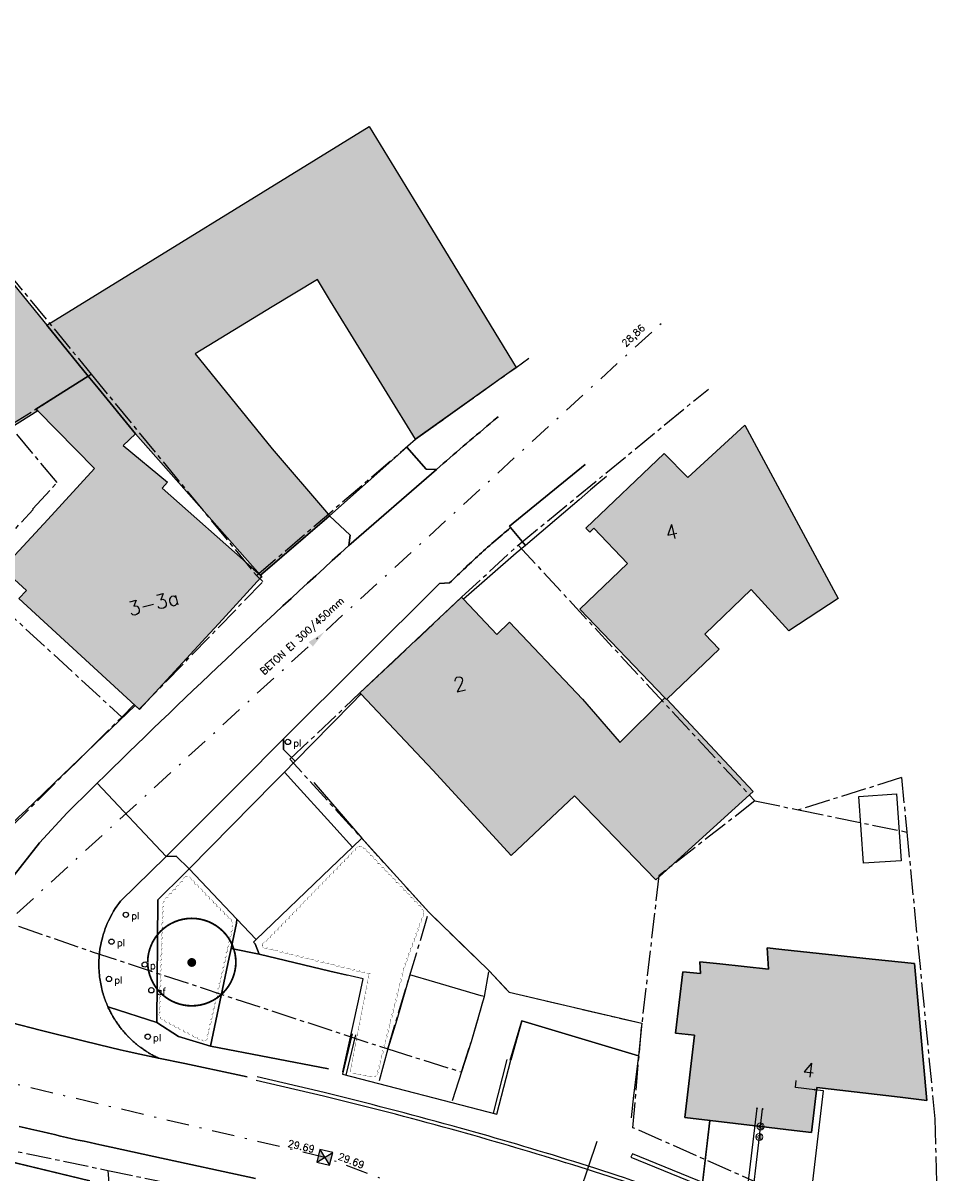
# Model space of a CAD drawing. Header units: metres. Extents: x 202952 to 203755, y 348959 to 349702.
# Tile 58 of 91: x 203292 to 203345, y 349438 to 349503. Entities that reach past the tile are written whole.
import ezdxf
from ezdxf.enums import TextEntityAlignment as Align

# ---------------------------------------------------------------- set-up
doc = ezdxf.new("R2010")
doc.units = ezdxf.units.M
doc.linetypes.add('1-200 CENTER', pattern=[4.28625, 2.8575, -0.47625, 0.47625, -0.47625])
doc.linetypes.add('1-200 DASHDOT', pattern=[2.54, 1.27, -0.635, 0, -0.635])
for name, color, linetype in [('bgt.onbegroeidterreindeel', 252, 'Continuous'), ('PH-ALG-WERKGRENS', 3, '1-200 WERKGRENS'), ('PH-BEST-AFVALBAK', 4, 'Continuous'), ('PH-BEST-BEBOUWING', 1, 'Continuous'), ('PH-BEST-BEBOUWING-ARCERING', 254, 'Continuous'), ('PH-BEST-BEGROEIIING', 252, 'Continuous'), ('PH-BEST-HUISNUMMER', 7, 'Continuous'), ('PH-BEST-INDACTIEF INGETEKEND', 252, '1-200 DASHDOT'), ('PH-BEST-KADASTRALE-GRENS', 240, '1-200 CENTER'), ('PH-BEST-KL-DATA_ZIGGO BV', 12, '1-200 ZIGGO'), ('PH-BEST-KL-GAS_LAGEDRUK_ENEXIS', 12, '1-200 GASLEIDING LAGE DRUK'), ('PH-BEST-KL-LAAGSPANNING-ENEXIS', 12, '1-200 LAAGSPANNING'), ('PH-BEST-KL-WATER-WML', 12, '1-200 WML'), ('PH-BEST-MUUR-INDICATIEF INGETEKEND', 1, 'Continuous'), ('PH-BEST-PAAL', 6, 'Continuous'), ('PH-BEST-PUT-HANDHAVEN', 84, 'Continuous'), ('PH-BEST-RIO-HANDHAVEN-GEMENGD', 44, '1-200 DASHDOT'), ('PH-BEST-RIO-TEKST', 8, 'Continuous'), ('PH-BEST-RIO-TEKST-VLOEIVLAK', 8, 'Continuous'), ('PH-BEST-WEGDEEL', 254, 'Continuous'), ('PH-INM-BOOM-HANDHAVEN', 96, 'Continuous'), ('PH-INM-KANTVERHARDING', 253, 'Continuous')]:
    doc.layers.add(name, color=color, linetype=linetype)
doc.styles.add('NLCS-ISO', font='txt')
doc.styles.add('RDL_MAATVOERING', font='romans.shx')
doc.styles.add('ROMANS', font='romans.shx')
doc.linetypes.add('1-200 GASLEIDING LAGE DRUK', pattern='A,1.5,-0.6,["GAS LD",ROMANS,S=0.24,R=0,X=-0.5,Y=-0.12],-1', length=3.1)
doc.linetypes.add('1-200 LAAGSPANNING', pattern='A,1.5,-0.6,["LS",ROMANS,S=0.24,R=0,X=-0.45,Y=-0.12],-0.05', length=2.15)
doc.linetypes.add('1-200 WERKGRENS', pattern='A,1.5,-0.6,["WERK",ROMANS,S=0.24,R=0,X=-0.5,Y=-0.12],-0.45', length=2.55)
doc.linetypes.add('1-200 WML', pattern='A,1.5,-0.6,["WML",ROMANS,S=0.24,R=0,X=-0.5,Y=-0.12],-0.3', length=2.4)
doc.linetypes.add('1-200 ZIGGO', pattern='A,1.5,-0.6,["ZIGGO",ROMANS,S=0.24,R=0,X=-0.5,Y=-0.12],-0.65', length=2.75)

# ---------------------------------------------------------------- blocks, each defined once
blk = doc.blocks.new('SKL-WTB_HULP_OVERIG-SO')
at = {"color": 0, "linetype": 'ByBlock', "lineweight": 18}
for points in [[(-0.14, 0.14), (0.14, -0.14)], [(0.14, 0.14), (-0.14, -0.14)]]:
    blk.add_lwpolyline(points, dxfattribs=at)
at = {"color": 0, "linetype": 'ByBlock', "lineweight": 18, "style": 'NLCS-ISO', "flags": 1}
for tag, p in [('TYPE', (1.5, 0)), ('OMSCHRIJVING', (1.5, -3)), ('LABEL', (1.5, -1.5))]:
    blk.add_attdef(tag, p, '', height=1, dxfattribs=at)
blk = doc.blocks.new('SKL-WTB_HULP_VERLOOP-SO')
at = {"color": 0, "linetype": 'ByBlock', "lineweight": 18}
for points in [[(0.44, 0.72), (-0.88, 0)], [(0.44, -0.72), (-0.88, 0)], [(0.44, -0.72), (0.44, 0.72)]]:
    blk.add_lwpolyline(points, dxfattribs=at)
blk.add_circle((0, 0), 1, dxfattribs=at)
at = {"color": 0, "linetype": 'ByBlock', "lineweight": 18, "style": 'NLCS-ISO', "flags": 1}
for tag, p in [('TYPE', (1.5, 0)), ('OMSCHRIJVING', (1.5, -3)), ('LABEL', (1.5, -1.5))]:
    blk.add_attdef(tag, p, '', height=1, dxfattribs=at)
blk = doc.blocks.new('Afvalbak')
blk.add_circle((0, 0), 0.15)
at = {"style": 'RDL_MAATVOERING'}
blk.add_text('af', height=0.4, dxfattribs=at).set_placement((0.302, -0.254))
blk = doc.blocks.new('Afzetpaal')
blk.add_circle((0, 0), 0.15)
at = {"style": 'RDL_MAATVOERING'}
blk.add_text('pl', height=0.4, dxfattribs=at).set_placement((0.302, -0.254))
blk = doc.blocks.new('*U12')
h = blk.add_hatch(color=256)
h.paths.add_polyline_path([(0, 0), (-0.375, 0.375), (-0.375, -0.375)])
h.paths.add_polyline_path([(0.375, 0.375), (0, 0), (0.375, -0.375)])
for p, q in [((-0.375, -0.375), (0.375, 0.375)), ((-0.375, 0.375), (0.375, -0.375))]:
    blk.add_line(p, q)
blk.add_lwpolyline([(-0.375, -0.375), (0.375, -0.375), (0.375, 0.375), (-0.375, 0.375)], close=True)
blk = doc.blocks.new('Materialisatie')
blk.add_solid([(-1.04, 0.173), (-1.04, -0.173), (0, 0)])
at = {"style": 'ROMANS'}
blk.add_attdef('MATERIALISATIE', (-2.631, 0.657), '', height=0.4, dxfattribs=at)
blk = doc.blocks.new('*U26')
at = {"const_width": 0.1}
blk.add_lwpolyline([(-2.5, 0.004, 0.990403), (2.5, 0.03, 0.990403), (-2.5, 0.018)], format="xyb", dxfattribs=at)
at = {"linetype": 'Continuous', "const_width": 0.25}
blk.add_lwpolyline([(-0.125, 0, 1), (0.125, 0, 1)], format="xyb", close=True, dxfattribs=at)

msp = doc.modelspace()

# ---------------------------------------------------------------- hatches: boundary and pattern name
at = {"layer": 'PH-BEST-BEBOUWING-ARCERING'}
for points in [[(203278.607, 349484.593), (203274.903, 349489.058), (203276.939, 349490.322), (203273.662, 349495.922), (203272.496, 349497.914), (203281.234, 349503.066), (203285.692, 349495.755), (203293.706, 349485.925), (203296.053, 349483.045), (203293.081, 349481.179), (203293.189, 349481.07), (203289.248, 349478.601), (203285.517, 349476.263), (203282.61, 349479.768), (203281.217, 349481.446)], [(203296.053, 349483.045), (203293.706, 349485.925), (203311.964, 349497.205), (203315.499, 349491.405), (203320.089, 349483.87), (203320.29, 349483.54), (203314.6, 349479.46), (203309.783, 349487.301), (203309.045, 349488.528), (203306.482, 349486.969), (203302.104, 349484.306), (203306.47, 349478.925), (203309.557, 349475.324), (203309.724, 349475.129), (203309.571, 349474.998), (203305.803, 349471.765), (203305.787, 349471.781), (203298.735, 349479.78), (203296.605, 349482.368)], [(203298.718, 349464.361), (203292.12, 349470.43), (203292.55, 349470.89), (203291.2, 349472.13), (203293.757, 349474.914), (203296.409, 349477.801), (203293.189, 349481.07), (203293.081, 349481.179), (203296.053, 349483.045), (203296.605, 349482.368), (203298.735, 349479.78), (203298.031, 349479.101), (203300.538, 349477.025), (203300.237, 349476.689), (203305.327, 349472.186), (203305.421, 349472.103), (203305.787, 349471.781), (203305.803, 349471.765), (203305.885, 349471.668), (203305.838, 349471.617), (203303.445, 349469.017), (203302.937, 349468.465), (203298.957, 349464.141)], [(203328.726, 349464.804), (203323.909, 349469.831), (203326.617, 349472.425), (203324.708, 349474.418), (203324.469, 349474.19), (203324.255, 349474.414), (203328.691, 349478.664), (203330.035, 349477.303), (203333.262, 349480.27), (203338.545, 349470.432), (203335.758, 349468.598), (203333.623, 349470.939), (203330.987, 349468.414), (203331.804, 349467.562), (203328.84, 349464.722), (203328.821, 349464.704), (203328.766, 349464.762)], [(203311.513, 349465.013), (203311.45, 349465.08), (203317.21, 349470.51), (203317.323, 349470.39), (203319.2, 349468.4), (203319.93, 349469.09), (203323.715, 349465.085), (203324.05, 349464.73), (203326.145, 349462.322), (203326.183, 349462.279), (203328.726, 349464.804), (203328.766, 349464.762), (203328.821, 349464.704), (203328.84, 349464.722), (203333.737, 349459.499), (203328.207, 349454.492), (203323.606, 349459.252), (203320.018, 349455.855), (203315.57, 349460.71)], [(203330.409, 349445.668), (203329.337, 349445.785), (203329.749, 349449.274), (203330.748, 349449.165), (203330.712, 349449.839), (203331.846, 349449.715), (203334.591, 349449.415), (203334.524, 349450.621), (203335.355, 349450.532), (203340.482, 349449.986), (203342.881, 349449.73), (203343.571, 349441.98), (203342.053, 349442.158), (203337.331, 349442.71), (203337.031, 349440.16), (203336.054, 349440.274), (203334.162, 349440.496), (203329.861, 349441)]]:
    msp.add_hatch(color=256, dxfattribs=at).paths.add_polyline_path(points)
msp.add_hatch(color=256, dxfattribs=at).paths.add_polyline_path([(203330.408, 349445.668), (203329.336, 349445.785), (203329.748, 349449.274), (203330.747, 349449.165), (203330.711, 349449.839), (203331.845, 349449.715), (203334.59, 349449.415), (203334.523, 349450.621), (203335.354, 349450.532), (203340.481, 349449.986), (203342.88, 349449.73), (203343.57, 349441.98), (203342.052, 349442.158), (203337.33, 349442.71), (203337.03, 349440.16), (203336.053, 349440.274), (203334.161, 349440.496), (203329.86, 349441)], flags=17)

# ---------------------------------------------------------------- linework, layer by layer
at = {"layer": 'bgt.onbegroeidterreindeel'}
for points in [[(203294.162, 349460), (203293.519, 349459.385), (203292.505, 349458.414), (203292.12, 349458.046), (203291.323, 349457.283), (203290.511, 349456.505), (203289.987, 349456.004), (203287.829, 349453.938), (203286.732, 349452.891), (203280.288, 349456.745), (203280.628, 349457.306), (203281.195, 349458.241), (203282.261, 349460)], [(203288.678, 349439.219), (203296.132, 349437.41)]]:
    msp.add_lwpolyline(points, dxfattribs=at)
msp.add_lwpolyline([(203330.408, 349445.668), (203329.86, 349441), (203334.161, 349440.496), (203336.053, 349440.274), (203337.03, 349440.16), (203337.33, 349442.71), (203342.052, 349442.158), (203343.57, 349441.98), (203342.88, 349449.73), (203340.481, 349449.986), (203335.354, 349450.532), (203334.523, 349450.621), (203334.59, 349449.415), (203331.845, 349449.715), (203330.711, 349449.839), (203330.747, 349449.165), (203329.748, 349449.274), (203329.336, 349445.785), (203330.408, 349445.668)], close=True, dxfattribs=at)
at = {"layer": 'PH-ALG-WERKGRENS'}
msp.add_lwpolyline([(203321.986, 349431.055), (203324.889, 349439.673)], dxfattribs=at)
at = {"layer": 'PH-BEST-BEBOUWING'}
for points in [[(203278.607, 349484.593), (203274.903, 349489.058), (203276.939, 349490.322), (203273.662, 349495.922), (203272.496, 349497.914), (203281.234, 349503.066), (203285.692, 349495.755), (203293.706, 349485.925), (203296.053, 349483.045), (203293.081, 349481.179), (203293.189, 349481.07), (203289.248, 349478.601), (203285.517, 349476.263), (203282.61, 349479.768), (203281.217, 349481.446), (203278.607, 349484.593)], [(203296.053, 349483.045), (203293.706, 349485.925), (203311.964, 349497.205), (203315.499, 349491.405), (203320.089, 349483.87), (203320.29, 349483.54), (203314.6, 349479.46), (203309.783, 349487.301), (203309.045, 349488.528), (203306.482, 349486.969), (203302.104, 349484.306), (203306.47, 349478.925), (203309.557, 349475.324), (203309.724, 349475.129), (203309.571, 349474.998), (203305.803, 349471.765), (203305.787, 349471.781), (203298.735, 349479.78), (203296.605, 349482.368), (203296.053, 349483.045)], [(203298.718, 349464.361), (203292.12, 349470.43), (203292.55, 349470.89), (203291.2, 349472.13), (203293.757, 349474.914), (203296.409, 349477.801), (203293.189, 349481.07), (203293.081, 349481.179), (203296.053, 349483.045), (203296.605, 349482.368), (203298.735, 349479.78), (203298.031, 349479.101), (203300.538, 349477.025), (203300.237, 349476.689), (203305.327, 349472.186), (203305.421, 349472.103), (203305.787, 349471.781), (203305.803, 349471.765), (203305.885, 349471.668), (203305.838, 349471.617), (203303.445, 349469.017), (203302.937, 349468.465), (203298.957, 349464.141), (203298.718, 349464.361)], [(203328.726, 349464.804), (203323.909, 349469.831), (203326.617, 349472.425), (203324.708, 349474.418), (203324.469, 349474.19), (203324.255, 349474.414), (203328.691, 349478.664), (203330.035, 349477.303), (203333.262, 349480.27), (203338.545, 349470.432), (203335.758, 349468.598), (203333.623, 349470.939), (203330.987, 349468.414), (203331.804, 349467.562), (203328.84, 349464.722), (203328.821, 349464.704), (203328.766, 349464.762), (203328.726, 349464.804)], [(203311.513, 349465.013), (203311.45, 349465.08), (203317.21, 349470.51), (203317.323, 349470.39), (203319.2, 349468.4), (203319.93, 349469.09), (203323.715, 349465.085), (203324.05, 349464.73), (203326.145, 349462.322), (203326.183, 349462.279), (203328.726, 349464.804), (203328.766, 349464.762), (203328.821, 349464.704), (203328.84, 349464.722), (203333.737, 349459.499), (203328.207, 349454.492), (203323.606, 349459.252), (203320.018, 349455.855), (203315.57, 349460.71), (203311.513, 349465.013)], [(203339.978, 349455.419), (203339.711, 349459.213), (203341.845, 349459.363), (203342.112, 349455.569), (203339.978, 349455.419)], [(203330.408, 349445.668), (203329.336, 349445.785), (203329.748, 349449.274), (203330.747, 349449.165), (203330.711, 349449.839), (203331.845, 349449.715), (203334.59, 349449.415), (203334.523, 349450.621), (203335.354, 349450.532), (203340.481, 349449.986), (203342.88, 349449.73), (203343.57, 349441.98), (203342.052, 349442.158), (203337.33, 349442.71), (203337.03, 349440.16), (203336.053, 349440.274), (203334.161, 349440.496), (203329.86, 349441), (203330.408, 349445.668)]]:
    msp.add_lwpolyline(points, close=True, dxfattribs=at)
at = {"layer": 'PH-BEST-BEGROEIIING'}
for p, q in [((203311.02, 349456.34), (203311.548, 349456.85)), ((203311.548, 349456.85), (203315.346, 349452.642)), ((203309.774, 349455.142), (203311.02, 349456.34)), ((203305.57, 349451.1), (203309.774, 349455.142)), ((203315.346, 349452.642), (203318.753, 349449.337)), ((203305.41, 349450.956), (203305.57, 349451.1)), ((203305.501, 349450.855), (203305.41, 349450.956)), ((203305.739, 349450.264), (203305.501, 349450.855)), ((203309.74, 349449.311), (203305.739, 349450.264)), ((203311.627, 349448.861), (203309.74, 349449.311)), ((203311.367, 349447.631), (203311.627, 349448.861)), ((203314.28, 349449.09), (203313.54, 349446.54)), ((203315.682, 349448.681), (203314.28, 349449.09)), ((203318.753, 349449.337), (203319.894, 349448.112)), ((203318.314, 349447.914), (203315.682, 349448.681)), ((203310.468, 349443.604), (203311.367, 349447.631)), ((203317.76, 349445.31), (203318.432, 349447.625)), ((203318.5, 349447.86), (203318.314, 349447.914)), ((203318.432, 349447.625), (203318.5, 349447.86)), ((203319.894, 349448.112), (203327.42, 349446.35)), ((203313.54, 349446.54), (203313.023, 349444.893)), ((203320.623, 349446.485), (203319.989, 349444.25)), ((203327.222, 349444.508), (203320.623, 349446.485)), ((203327.42, 349446.35), (203327.222, 349444.508)), ((203313.023, 349444.893), (203312.535, 349443.079)), ((203316.694, 349441.962), (203317.76, 349445.31))]:
    msp.add_line(p, q, dxfattribs=at)
msp.add_lwpolyline([(203308.831, 349460), (203311.548, 349456.85), (203311.02, 349456.34), (203309.789, 349457.697), (203307.702, 349460)], dxfattribs=at)
msp.add_lwpolyline([(203304.466, 349452.262), (203304.443, 349452.028), (203304.143, 349450.599), (203304.033, 349450.076), (203302.979, 349445.061), (203301.162, 349445.597), (203299.941, 349446.386), (203299.988, 349453.34), (203301.484, 349454.817), (203301.77, 349455.1), (203304.466, 349452.262)], close=True, dxfattribs=at)
at = {"layer": 'PH-BEST-INDACTIEF INGETEKEND'}
for points in [[(203305.916, 349450.711, 0, 0.03, 0.520567), (203306.207, 349450.638, 0, 0.03, 0.520567), (203306.499, 349450.566, 0, 0.03, 0.520567), (203306.79, 349450.494, 0, 0.03, 0.520567), (203307.081, 349450.422, 0, 0.03, 0.520567), (203307.372, 349450.35, 0, 0.03, 0.520567), (203307.663, 349450.277, 0, 0.03, 0.520567), (203307.954, 349450.205, 0, 0.03, 0.520567), (203308.246, 349450.133, 0, 0.03, 0.520567), (203308.537, 349450.061, 0, 0.03, 0.520567), (203308.828, 349449.988, 0, 0.03, 0.520567), (203309.119, 349449.916, 0, 0.03, 0.520567), (203309.41, 349449.844, 0, 0.03, 0.520567), (203309.701, 349449.772, 0, 0.03, 0.520567), (203309.993, 349449.699, 0, 0.03, 0.520567), (203310.284, 349449.627, 0, 0.03, 0.520567), (203310.575, 349449.555, 0, 0.03, 0.520567), (203310.866, 349449.483, 0, 0.03, 0.520567), (203311.157, 349449.41, 0, 0.03, 0.520567), (203311.448, 349449.338, 0, 0.03, 0.520567), (203311.74, 349449.266, 0, 0.03, 0.520567), (203312.027, 349449.191, 0, 0.03, 0.520567), (203311.969, 349448.896, 0, 0.03, 0.520567), (203311.912, 349448.602, 0, 0.03, 0.520567), (203311.855, 349448.307, 0, 0.03, 0.520567), (203311.798, 349448.013, 0, 0.03, 0.520567), (203311.741, 349447.718, 0, 0.03, 0.520567), (203311.683, 349447.424, 0, 0.03, 0.520567), (203311.626, 349447.129, 0, 0.03, 0.520567), (203311.569, 349446.835, 0, 0.03, 0.520567), (203311.512, 349446.54, 0, 0.03, 0.520567), (203311.455, 349446.246, 0, 0.03, 0.520567), (203311.397, 349445.951, 0, 0.03, 0.520567), (203311.34, 349445.657, 0, 0.03, 0.520567), (203311.283, 349445.362, 0, 0.03, 0.520567), (203311.226, 349445.068, 0, 0.03, 0.520567), (203311.169, 349444.773, 0, 0.03, 0.520567), (203311.111, 349444.479, 0, 0.03, 0.520567), (203311.054, 349444.184, 0, 0.03, 0.520567), (203310.997, 349443.89, 0, 0.03, 0.520567), (203310.94, 349443.595, 0, 0.03, 0.520567), (203311.217, 349443.528, 0, 0.03, 0.520567), (203311.512, 349443.473, 0, 0.03, 0.520567), (203311.807, 349443.418, 0, 0.03, 0.520567), (203312.102, 349443.363, 0, 0.03, 0.520567), (203312.354, 349443.375, 0, 0.03, 0.520567), (203312.427, 349443.666, 0, 0.03, 0.520567), (203312.501, 349443.957, 0, 0.03, 0.520567), (203312.574, 349444.248, 0, 0.03, 0.520567), (203312.647, 349444.538, 0, 0.03, 0.520567), (203312.72, 349444.829, 0, 0.03, 0.520567), (203312.793, 349445.12, 0, 0.03, 0.520567), (203312.867, 349445.411, 0, 0.03, 0.520567), (203312.94, 349445.702, 0, 0.03, 0.520567), (203313.013, 349445.993, 0, 0.03, 0.520567), (203313.086, 349446.284, 0, 0.03, 0.520567), (203313.159, 349446.575, 0, 0.03, 0.520567), (203313.233, 349446.866, 0, 0.03, 0.520567), (203313.306, 349447.157, 0, 0.03, 0.520567), (203313.379, 349447.448, 0, 0.03, 0.520567), (203313.452, 349447.739, 0, 0.03, 0.520567), (203313.525, 349448.03, 0, 0.03, 0.520567), (203313.599, 349448.321, 0, 0.03, 0.520567), (203313.672, 349448.612, 0, 0.03, 0.520567), (203313.745, 349448.902, 0, 0.03, 0.520567), (203313.818, 349449.193, 0, 0.03, 0.520567), (203313.891, 349449.484, 0, 0.03, 0.520567), (203313.987, 349449.768, 0, 0.03, 0.520567), (203314.09, 349450.05, 0, 0.03, 0.520567), (203314.194, 349450.332, 0, 0.03, 0.520567), (203314.297, 349450.613, 0, 0.03, 0.520567), (203314.401, 349450.895, 0, 0.03, 0.520567), (203314.505, 349451.176, 0, 0.03, 0.520567), (203314.608, 349451.458, 0, 0.03, 0.520567), (203314.712, 349451.739, 0, 0.03, 0.520567), (203314.816, 349452.021, 0, 0.03, 0.520567), (203314.919, 349452.302, 0, 0.03, 0.520567), (203315.023, 349452.584, 0, 0.03, 0.520567), (203314.938, 349452.826, 0, 0.03, 0.520567), (203314.73, 349453.042, 0, 0.03, 0.520567), (203314.522, 349453.258, 0, 0.03, 0.520567), (203314.314, 349453.474, 0, 0.03, 0.520567), (203314.106, 349453.69, 0, 0.03, 0.520567), (203313.898, 349453.907, 0, 0.03, 0.520567), (203313.69, 349454.123, 0, 0.03, 0.520567), (203313.482, 349454.339, 0, 0.03, 0.520567), (203313.274, 349454.555, 0, 0.03, 0.520567), (203313.066, 349454.771, 0, 0.03, 0.520567), (203312.858, 349454.987, 0, 0.03, 0.520567), (203312.65, 349455.204, 0, 0.03, 0.520567), (203312.442, 349455.42, 0, 0.03, 0.520567), (203312.234, 349455.636, 0, 0.03, 0.520567), (203312.026, 349455.852, 0, 0.03, 0.520567), (203311.818, 349456.068, 0, 0.03, 0.520567), (203311.61, 349456.284, 0, 0.03, 0.520567), (203311.401, 349456.356, 0, 0.03, 0.520567), (203311.192, 349456.141, 0, 0.03, 0.520567), (203310.983, 349455.926, 0, 0.03, 0.520567), (203310.774, 349455.711, 0, 0.03, 0.520567), (203310.565, 349455.496, 0, 0.03, 0.520567), (203310.356, 349455.28, 0, 0.03, 0.520567), (203310.147, 349455.065, 0, 0.03, 0.520567), (203309.938, 349454.85, 0, 0.03, 0.520567), (203309.729, 349454.635, 0, 0.03, 0.520567), (203309.52, 349454.42, 0, 0.03, 0.520567), (203309.311, 349454.205, 0, 0.03, 0.520567), (203309.102, 349453.989, 0, 0.03, 0.520567), (203308.893, 349453.774, 0, 0.03, 0.520567), (203308.684, 349453.559, 0, 0.03, 0.520567), (203308.475, 349453.344, 0, 0.03, 0.520567), (203308.266, 349453.129, 0, 0.03, 0.520567), (203308.057, 349452.914, 0, 0.03, 0.520567), (203307.847, 349452.698, 0, 0.03, 0.520567), (203307.638, 349452.483, 0, 0.03, 0.520567), (203307.429, 349452.268, 0, 0.03, 0.520567), (203307.22, 349452.053, 0, 0.03, 0.520567), (203307.011, 349451.838, 0, 0.03, 0.520567), (203306.802, 349451.623, 0, 0.03, 0.520567), (203306.593, 349451.407, 0, 0.03, 0.520567), (203306.384, 349451.192, 0, 0.03, 0.520567), (203306.175, 349450.977, 0, 0.03, 0.520567), (203305.916, 349450.711, 0, 0.03, 0.520567)], [(203301.672, 349454.666, 0, 0.03, -0.520567), (203301.881, 349454.451, 0, 0.03, -0.520567), (203302.09, 349454.236, 0, 0.03, -0.520567), (203302.3, 349454.021, 0, 0.03, -0.520567), (203302.509, 349453.806, 0, 0.03, -0.520567), (203302.718, 349453.591, 0, 0.03, -0.520567), (203302.927, 349453.376, 0, 0.03, -0.520567), (203303.136, 349453.161, 0, 0.03, -0.520567), (203303.345, 349452.946, 0, 0.03, -0.520567), (203303.555, 349452.731, 0, 0.03, -0.520567), (203303.764, 349452.516, 0, 0.03, -0.520567), (203303.973, 349452.3, 0, 0.03, -0.520567), (203304.182, 349452.085, 0, 0.03, -0.520567), (203304.187, 349451.813, 0, 0.03, -0.520567), (203304.12, 349451.521, 0, 0.03, -0.520567), (203304.053, 349451.229, 0, 0.03, -0.520567), (203303.985, 349450.936, 0, 0.03, -0.520567), (203303.918, 349450.644, 0, 0.03, -0.520567), (203303.85, 349450.352, 0, 0.03, -0.520567), (203303.783, 349450.059, 0, 0.03, -0.520567), (203303.715, 349449.767, 0, 0.03, -0.520567), (203303.648, 349449.475, 0, 0.03, -0.520567), (203303.581, 349449.183, 0, 0.03, -0.520567), (203303.513, 349448.89, 0, 0.03, -0.520567), (203303.446, 349448.598, 0, 0.03, -0.520567), (203303.378, 349448.306, 0, 0.03, -0.520567), (203303.311, 349448.013, 0, 0.03, -0.520567), (203303.243, 349447.721, 0, 0.03, -0.520567), (203303.176, 349447.429, 0, 0.03, -0.520567), (203303.109, 349447.136, 0, 0.03, -0.520567), (203303.041, 349446.844, 0, 0.03, -0.520567), (203302.974, 349446.552, 0, 0.03, -0.520567), (203302.906, 349446.259, 0, 0.03, -0.520567), (203302.839, 349445.967, 0, 0.03, -0.520567), (203302.771, 349445.675, 0, 0.03, -0.520567), (203302.704, 349445.382, 0, 0.03, -0.520567), (203302.487, 349445.418, 0, 0.03, -0.520567), (203302.222, 349445.56, 0, 0.03, -0.520567), (203301.957, 349445.701, 0, 0.03, -0.520567), (203301.693, 349445.842, 0, 0.03, -0.520567), (203301.428, 349445.983, 0, 0.03, -0.520567), (203301.163, 349446.124, 0, 0.03, -0.520567), (203300.898, 349446.265, 0, 0.03, -0.520567), (203300.634, 349446.406, 0, 0.03, -0.520567), (203300.369, 349446.547, 0, 0.03, -0.520567), (203300.13, 349446.703, 0, 0.03, -0.520567), (203300.139, 349447.003, 0, 0.03, -0.520567), (203300.149, 349447.303, 0, 0.03, -0.520567), (203300.159, 349447.603, 0, 0.03, -0.520567), (203300.168, 349447.902, 0, 0.03, -0.520567), (203300.178, 349448.202, 0, 0.03, -0.520567), (203300.188, 349448.502, 0, 0.03, -0.520567), (203300.197, 349448.802, 0, 0.03, -0.520567), (203300.207, 349449.102, 0, 0.03, -0.520567), (203300.217, 349449.402, 0, 0.03, -0.520567), (203300.226, 349449.701, 0, 0.03, -0.520567), (203300.236, 349450.001, 0, 0.03, -0.520567), (203300.246, 349450.301, 0, 0.03, -0.520567), (203300.255, 349450.601, 0, 0.03, -0.520567), (203300.265, 349450.901, 0, 0.03, -0.520567), (203300.274, 349451.201, 0, 0.03, -0.520567), (203300.284, 349451.501, 0, 0.03, -0.520567), (203300.294, 349451.8, 0, 0.03, -0.520567), (203300.303, 349452.1, 0, 0.03, -0.520567), (203300.313, 349452.4, 0, 0.03, -0.520567), (203300.323, 349452.7, 0, 0.03, -0.520567), (203300.332, 349453, 0, 0.03, -0.520567), (203300.384, 349453.282, 0, 0.03, -0.520567), (203300.588, 349453.502, 0, 0.03, -0.520567), (203300.793, 349453.722, 0, 0.03, -0.520567), (203300.997, 349453.941, 0, 0.03, -0.520567), (203301.202, 349454.161, 0, 0.03, -0.520567), (203301.406, 349454.38, 0, 0.03, -0.520567), (203301.672, 349454.666, 0, 0.03, -0.520567)]]:
    msp.add_lwpolyline(points, format="xyseb", dxfattribs=at)
at = {"layer": 'PH-BEST-KADASTRALE-GRENS', "ltscale": 0.5}
for p, q in [((203285.959, 349495.659), (203296.22, 349483.149)), ((203291.597, 349480.248), (203296.22, 349483.149)), ((203296.22, 349483.149), (203305.586, 349471.731)), ((203320.411, 349473.467), (203331.192, 349482.313)), ((203294.287, 349477.012), (203291.597, 349480.248)), ((203292.904, 349475.51), (203294.287, 349477.012)), ((203289.363, 349471.607), (203292.927, 349475.488)), ((203292.927, 349475.488), (203292.904, 349475.51)), ((203320.411, 349473.467), (203333.831, 349458.957)), ((203289.363, 349471.607), (203297.946, 349463.711)), ((203290.132, 349455.932), (203297.946, 349463.711)), ((203342.137, 349460.277), (203336.301, 349458.451)), ((203342.137, 349460.277), (203336.301, 349458.451)), ((203342.137, 349460.277), (203342.438, 349457.193)), ((203333.831, 349458.957), (203336.301, 349458.451)), ((203333.831, 349458.957), (203336.301, 349458.451)), ((203336.301, 349458.451), (203342.211, 349457.24)), ((203336.301, 349458.451), (203342.211, 349457.24)), ((203342.211, 349457.24), (203342.438, 349457.193)), ((203313.023, 349444.893), (203315.346, 349452.642)), ((203313.023, 349444.893), (203315.346, 349452.642)), ((203315.346, 349452.642), (203318.753, 349449.337)), ((203315.346, 349452.642), (203318.753, 349449.337)), ((203279.96, 349441.59), (203297.161, 349438.008)), ((203297.161, 349438.008), (203299.427, 349411.258))]:
    msp.add_line(p, q, dxfattribs=at)
for points in [[(203305.586, 349471.731), (203314.6, 349479.46), (203320.29, 349483.54), (203321.019, 349484.063)], [(203315.346, 349452.642), (203307.481, 349461.319), (203311.45, 349465.08), (203317.21, 349470.51), (203320.411, 349473.467)], [(203297.946, 349463.711), (203298.657, 349464.419), (203298.945, 349464.152), (203305.948, 349471.394), (203305.586, 349471.731)], [(203333.831, 349458.957), (203328.386, 349454.719), (203327.42, 349446.35)], [(203333.831, 349458.957), (203328.386, 349454.719), (203327.42, 349446.35)], [(203342.438, 349457.193), (203344.027, 349440.931), (203344.229, 349432.751)], [(203286.024, 349453.975), (203296.279, 349450.407), (203313.023, 349444.893)], [(203286.024, 349453.975), (203296.279, 349450.407), (203313.023, 349444.893)], [(203313.023, 349444.893), (203317.209, 349443.59), (203317.76, 349445.31), (203318.5, 349447.86), (203318.753, 349449.337)], [(203313.023, 349444.893), (203317.209, 349443.59), (203317.76, 349445.31), (203318.5, 349447.86), (203318.753, 349449.337)], [(203318.753, 349449.337), (203319.894, 349448.112), (203327.42, 349446.35)], [(203318.753, 349449.337), (203319.894, 349448.112), (203327.42, 349446.35)], [(203344.229, 349432.751), (203326.918, 349440.429), (203327.42, 349446.35)], [(203297.161, 349438.008), (203303.814, 349436.617), (203303.79, 349435.95), (203314.47, 349434.3), (203314.287, 349432.405), (203317.529, 349431.891)]]:
    msp.add_lwpolyline(points, dxfattribs=at)
at = {"layer": 'PH-BEST-KL-DATA_ZIGGO BV'}
for points in [[(203330.759, 349436.457), (203331.274, 349440.834)], [(203331.274, 349440.834), (203330.838, 349437.126)]]:
    msp.add_lwpolyline(points, dxfattribs=at)
at = {"layer": 'PH-BEST-KL-GAS_LAGEDRUK_ENEXIS'}
for points in [[(203334.149, 349440.499), (203334.267, 349441.492)], [(203334.079, 349439.903), (203334.149, 349440.499)], [(203333.583, 349435.572), (203334.079, 349439.903)]]:
    msp.add_lwpolyline(points, dxfattribs=at)
at = {"layer": 'PH-BEST-KL-LAAGSPANNING-ENEXIS'}
msp.add_lwpolyline([(203333.258, 349435.657), (203333.948, 349441.528)], dxfattribs=at)
at = {"layer": 'PH-BEST-KL-WATER-WML'}
for points in [[(203337.214, 349442.581), (203336.122, 349442.71), (203336.168, 349443.107)], [(203335.933, 349427.413), (203337.711, 349442.523), (203337.214, 349442.581)]]:
    msp.add_lwpolyline(points, dxfattribs=at)
at = {"layer": 'PH-BEST-MUUR-INDICATIEF INGETEKEND'}
msp.add_lwpolyline([(203339.235, 349433.896), (203326.883, 349438.945), (203326.803, 349438.762), (203339.159, 349433.711)], close=True, dxfattribs=at)
at = {"layer": 'PH-BEST-RIO-HANDHAVEN-GEMENGD'}
for p, q in [((203290.06, 349450.79), (203328.8, 349486.29)), ((203309.452, 349438.748), (203267.92, 349448.57)), ((203353.859, 349421.964), (203309.452, 349438.748))]:
    msp.add_line(p, q, dxfattribs=at)
at = {"layer": 'PH-BEST-WEGDEEL'}
for p, q in [((203292.133, 349440.505), (203292.468, 349440.425)), ((203292.468, 349440.425), (203292.802, 349440.346)), ((203292.802, 349440.346), (203293.136, 349440.267)), ((203293.136, 349440.267), (203293.471, 349440.189)), ((203293.471, 349440.189), (203293.805, 349440.111)), ((203293.805, 349440.111), (203294.14, 349440.034)), ((203294.14, 349440.034), (203294.475, 349439.957)), ((203294.475, 349439.957), (203294.81, 349439.881)), ((203294.81, 349439.881), (203295.145, 349439.805)), ((203295.145, 349439.805), (203295.481, 349439.73)), ((203295.481, 349439.73), (203295.816, 349439.656)), ((203295.816, 349439.656), (203296.152, 349439.582)), ((203296.132, 349437.41), (203288.678, 349439.219)), ((203296.152, 349439.582), (203296.488, 349439.509)), ((203296.488, 349439.509), (203296.824, 349439.436)), ((203296.824, 349439.436), (203297.348, 349439.322)), ((203297.348, 349439.322), (203299.759, 349438.8)), ((203299.759, 349438.8), (203305.528, 349437.55))]:
    msp.add_line(p, q, dxfattribs=at)
for points in [[(203319.283, 349480.741), (203319.209, 349480.68), (203319.017, 349480.52), (203318.825, 349480.359), (203318.634, 349480.198), (203318.442, 349480.037), (203318.251, 349479.875), (203318.06, 349479.713), (203317.87, 349479.551), (203317.679, 349479.389), (203317.489, 349479.226), (203317.299, 349479.063), (203317.109, 349478.9), (203316.919, 349478.737), (203316.73, 349478.573), (203316.541, 349478.409), (203316.352, 349478.245), (203316.163, 349478.081), (203315.975, 349477.916), (203315.786, 349477.751), (203315.206, 349477.76), (203314.095, 349479.011), (203314.6, 349479.46), (203317.645, 349481.644)], [(203296.592, 349460), (203296.997, 349460.384), (203297.449, 349460.828), (203297.901, 349461.272), (203298.354, 349461.715), (203298.808, 349462.158), (203299.262, 349462.6), (203299.717, 349463.041), (203300.173, 349463.481), (203300.629, 349463.921), (203301.086, 349464.36), (203301.543, 349464.799), (203302.001, 349465.237), (203302.46, 349465.674), (203302.919, 349466.111), (203303.379, 349466.547), (203303.84, 349466.982), (203304.301, 349467.417), (203304.763, 349467.851), (203305.225, 349468.284), (203305.688, 349468.717), (203306.152, 349469.149), (203306.616, 349469.581), (203307.081, 349470.012), (203307.546, 349470.442), (203308.012, 349470.871), (203308.479, 349471.3), (203308.946, 349471.728), (203309.414, 349472.155), (203309.882, 349472.582), (203310.351, 349473.008), (203310.821, 349473.434), (203315.786, 349477.751), (203315.975, 349477.916), (203316.163, 349478.081), (203316.352, 349478.245), (203316.541, 349478.409), (203316.73, 349478.573), (203316.919, 349478.737), (203317.109, 349478.9), (203317.299, 349479.063), (203317.489, 349479.226), (203317.679, 349479.389), (203317.87, 349479.551), (203318.06, 349479.713), (203318.251, 349479.875), (203318.442, 349480.037), (203318.634, 349480.198), (203318.825, 349480.359), (203319.017, 349480.52), (203319.209, 349480.68), (203319.283, 349480.741)], [(203324.204, 349478.03), (203319.921, 349474.536), (203319.985, 349474.452), (203319.865, 349474.353), (203319.745, 349474.253), (203319.626, 349474.153), (203319.507, 349474.052), (203319.388, 349473.951), (203319.27, 349473.85), (203319.152, 349473.749), (203319.034, 349473.647), (203318.917, 349473.545), (203318.8, 349473.442), (203318.683, 349473.339), (203318.566, 349473.236), (203318.45, 349473.132), (203318.334, 349473.028), (203318.219, 349472.924), (203318.104, 349472.819), (203317.989, 349472.714), (203317.874, 349472.609), (203317.76, 349472.503), (203317.646, 349472.397), (203317.532, 349472.29), (203317.419, 349472.183), (203317.306, 349472.076), (203317.193, 349471.969), (203317.081, 349471.861), (203316.969, 349471.753), (203316.857, 349471.645), (203316.746, 349471.536), (203316.635, 349471.427), (203316.524, 349471.317), (203315.964, 349471.292), (203307.123, 349462.476), (203304.651, 349460)], [(203325.42, 349477.36), (203324.992, 349476.996), (203324.516, 349476.591), (203323.867, 349476.038), (203320.819, 349473.445), (203319.985, 349474.452), (203319.921, 349474.536), (203324.204, 349478.03)], [(203294.162, 349460), (203298.718, 349464.361), (203298.957, 349464.141), (203302.937, 349468.465), (203303.445, 349469.017), (203305.838, 349471.617), (203305.885, 349471.668), (203305.803, 349471.765), (203309.571, 349474.998), (203309.724, 349475.129), (203310.89, 349474.024), (203310.821, 349473.434), (203310.351, 349473.008), (203309.882, 349472.582), (203309.414, 349472.155), (203308.946, 349471.728), (203308.479, 349471.3), (203308.012, 349470.871), (203307.546, 349470.442), (203307.081, 349470.012), (203306.616, 349469.581), (203306.152, 349469.149), (203305.688, 349468.717), (203305.225, 349468.284), (203304.763, 349467.851), (203304.301, 349467.417), (203303.84, 349466.982), (203303.379, 349466.547), (203302.919, 349466.111), (203302.46, 349465.674), (203302.001, 349465.237), (203301.543, 349464.799), (203301.086, 349464.36), (203300.629, 349463.921), (203300.173, 349463.481), (203299.717, 349463.041), (203299.262, 349462.6), (203298.808, 349462.158), (203298.354, 349461.715), (203297.901, 349461.272), (203297.449, 349460.828), (203296.997, 349460.384), (203296.592, 349460)], [(203304.651, 349460), (203307.123, 349462.476), (203307.106, 349461.881), (203307.781, 349461.217), (203307.166, 349460.591), (203306.585, 349460)], [(203306.585, 349460), (203307.166, 349460.591), (203307.702, 349460)], [(203296.592, 349460), (203296.564, 349459.973), (203296.266, 349459.689), (203294.85, 349458.282), (203293.283, 349456.581), (203290.317, 349452.813)], [(203290.317, 349452.813), (203293.283, 349456.581), (203294.85, 349458.282), (203296.266, 349459.689), (203296.564, 349459.973), (203300.457, 349455.798), (203300.448, 349455.789), (203297.885, 349453.28), (203297.779, 349453.139), (203297.677, 349452.996), (203297.58, 349452.849), (203297.487, 349452.7), (203297.399, 349452.548), (203297.316, 349452.393), (203297.265, 349452.293), (203297.197, 349452.151), (203297.132, 349452.008), (203297.072, 349451.863), (203297.016, 349451.716), (203296.963, 349451.568), (203296.915, 349451.418), (203296.904, 349451.382), (203296.893, 349451.347), (203296.882, 349451.311), (203296.872, 349451.275), (203296.862, 349451.239), (203296.853, 349451.203), (203296.818, 349451.069), (203296.787, 349450.934), (203296.759, 349450.798), (203296.734, 349450.662), (203296.713, 349450.525), (203296.695, 349450.387), (203296.688, 349450.331), (203296.682, 349450.276), (203296.677, 349450.22), (203296.672, 349450.164), (203296.668, 349450.108), (203296.664, 349450.052), (203296.657, 349449.932), (203296.653, 349449.813), (203296.652, 349449.693), (203296.653, 349449.573), (203296.657, 349449.454), (203296.663, 349449.334), (203296.668, 349449.259), (203296.674, 349449.185), (203296.681, 349449.11), (203296.689, 349449.036), (203296.697, 349448.961), (203296.707, 349448.887), (203296.722, 349448.787), (203296.738, 349448.687), (203296.756, 349448.588), (203296.776, 349448.489), (203296.797, 349448.39), (203296.82, 349448.292), (203296.843, 349448.201), (203296.868, 349448.111), (203296.894, 349448.021), (203296.921, 349447.932), (203296.95, 349447.843), (203296.98, 349447.754), (203297.008, 349447.676), (203297.036, 349447.599), (203297.066, 349447.522), (203297.097, 349447.446), (203297.129, 349447.37), (203297.162, 349447.295), (203297.189, 349447.234), (203297.217, 349447.174), (203297.246, 349447.114), (203297.276, 349447.054), (203297.306, 349446.995), (203297.337, 349446.936), (203297.365, 349446.885), (203297.393, 349446.835), (203297.421, 349446.785), (203297.45, 349446.735), (203297.479, 349446.686), (203297.508, 349446.637), (203297.538, 349446.588), (203297.568, 349446.539), (203297.599, 349446.491), (203297.631, 349446.443), (203297.663, 349446.395), (203297.696, 349446.348), (203297.729, 349446.301), (203297.762, 349446.254), (203297.796, 349446.208), (203297.83, 349446.162), (203297.865, 349446.116), (203297.9, 349446.071), (203297.943, 349446.018), (203297.986, 349445.965), (203298.029, 349445.913), (203298.073, 349445.861), (203298.117, 349445.809), (203298.162, 349445.758), (203298.193, 349445.724), (203298.225, 349445.69), (203298.257, 349445.656), (203298.289, 349445.622), (203298.321, 349445.589), (203298.354, 349445.556), (203298.395, 349445.516), (203298.436, 349445.476), (203298.477, 349445.436), (203298.519, 349445.397), (203298.561, 349445.358), (203298.603, 349445.32), (203298.646, 349445.282), (203298.689, 349445.244), (203298.732, 349445.207), (203298.776, 349445.17), (203298.82, 349445.134), (203298.865, 349445.098), (203298.892, 349445.077), (203298.918, 349445.057), (203298.945, 349445.036), (203298.972, 349445.016), (203298.999, 349444.995), (203299.026, 349444.975), (203299.139, 349444.893), (203299.186, 349444.861), (203299.233, 349444.829), (203299.281, 349444.797), (203299.329, 349444.766), (203299.377, 349444.735), (203299.425, 349444.704), (203299.474, 349444.674), (203299.523, 349444.645), (203299.572, 349444.616), (203299.621, 349444.588), (203299.671, 349444.56), (203299.721, 349444.532), (203299.771, 349444.505), (203299.822, 349444.479), (203299.873, 349444.453), (203299.924, 349444.428), (203299.975, 349444.403), (203300.027, 349444.378), (203298.981, 349444.601), (203298.196, 349444.768), (203297.852, 349444.841), (203297.315, 349444.975), (203295.846, 349445.34), (203293.331, 349445.966), (203291.724, 349446.366)], [(203292.12, 349458.046), (203292.505, 349458.414), (203293.519, 349459.385), (203294.162, 349460)], [(203304.651, 349460), (203300.457, 349455.798), (203296.564, 349459.973), (203296.592, 349460)], [(203306.585, 349460), (203301.77, 349455.1), (203301.038, 349455.825), (203300.457, 349455.798), (203304.651, 349460)], [(203307.702, 349460), (203309.789, 349457.697), (203311.02, 349456.34), (203309.774, 349455.142), (203305.57, 349451.1), (203304.466, 349452.262), (203301.77, 349455.1), (203306.585, 349460)], [(203309.661, 349443.761), (203302.979, 349445.061), (203304.033, 349450.076), (203304.143, 349450.599), (203305.739, 349450.264), (203309.74, 349449.311), (203310.736, 349449.073)], [(203305.047, 349443.31), (203304.522, 349443.431), (203301.516, 349444.061), (203300.027, 349444.378), (203299.975, 349444.403), (203299.924, 349444.428), (203299.873, 349444.453), (203299.822, 349444.479), (203299.771, 349444.505), (203299.721, 349444.532), (203299.671, 349444.56), (203299.621, 349444.588), (203299.572, 349444.616), (203299.523, 349444.645), (203299.474, 349444.674), (203299.425, 349444.704), (203299.377, 349444.735), (203299.329, 349444.766), (203299.281, 349444.797), (203299.233, 349444.829), (203299.186, 349444.861), (203299.139, 349444.893), (203299.026, 349444.975), (203298.999, 349444.995), (203298.972, 349445.016), (203298.945, 349445.036), (203298.918, 349445.057), (203298.892, 349445.077), (203298.865, 349445.098), (203298.82, 349445.134), (203298.776, 349445.17), (203298.732, 349445.207), (203298.689, 349445.244), (203298.646, 349445.282), (203298.603, 349445.32), (203298.561, 349445.358), (203298.519, 349445.397), (203298.477, 349445.436), (203298.436, 349445.476), (203298.395, 349445.516), (203298.354, 349445.556), (203298.321, 349445.589), (203298.289, 349445.622), (203298.257, 349445.656), (203298.225, 349445.69), (203298.193, 349445.724), (203298.162, 349445.758), (203298.117, 349445.809), (203298.073, 349445.861), (203298.029, 349445.913), (203297.986, 349445.965), (203297.943, 349446.018), (203297.9, 349446.071), (203297.865, 349446.116), (203297.83, 349446.162), (203297.796, 349446.208), (203297.762, 349446.254), (203297.729, 349446.301), (203297.696, 349446.348), (203297.663, 349446.395), (203297.631, 349446.443), (203297.599, 349446.491), (203297.568, 349446.539), (203297.538, 349446.588), (203297.508, 349446.637), (203297.479, 349446.686), (203297.45, 349446.735), (203297.421, 349446.785), (203297.393, 349446.835), (203297.365, 349446.885), (203297.337, 349446.936), (203297.306, 349446.995), (203297.276, 349447.054), (203297.246, 349447.114), (203297.217, 349447.174), (203297.189, 349447.234), (203297.162, 349447.295), (203297.237, 349447.27), (203299.941, 349446.386), (203301.162, 349445.597), (203302.979, 349445.061), (203309.661, 349443.761)], [(203291.724, 349446.366), (203293.331, 349445.966), (203295.846, 349445.34), (203297.315, 349444.975), (203297.852, 349444.841), (203298.196, 349444.768), (203298.981, 349444.601), (203300.027, 349444.378), (203301.516, 349444.061), (203304.522, 349443.431), (203305.047, 349443.31)], [(203319.961, 349444.265), (203320.623, 349446.485), (203327.222, 349444.508), (203326.951, 349442.259), (203326.82, 349440.988)], [(203305.528, 349437.55), (203299.759, 349438.8), (203297.348, 349439.322), (203296.824, 349439.436), (203296.488, 349439.509), (203296.152, 349439.582), (203295.816, 349439.656), (203295.481, 349439.73), (203295.145, 349439.805), (203294.81, 349439.881), (203294.475, 349439.957), (203294.14, 349440.034), (203293.805, 349440.111), (203293.471, 349440.189), (203293.136, 349440.267), (203292.802, 349440.346), (203292.468, 349440.425), (203292.133, 349440.505)]]:
    msp.add_lwpolyline(points, dxfattribs=at)
for points in [[(203314.095, 349479.011), (203315.206, 349477.76), (203315.786, 349477.751), (203310.821, 349473.434), (203310.89, 349474.024), (203309.724, 349475.129), (203314.095, 349479.011)], [(203307.123, 349462.476), (203315.964, 349471.292), (203316.524, 349471.317), (203316.635, 349471.427), (203316.746, 349471.536), (203316.857, 349471.645), (203316.969, 349471.753), (203317.081, 349471.861), (203317.193, 349471.969), (203317.306, 349472.076), (203317.419, 349472.183), (203317.532, 349472.29), (203317.646, 349472.397), (203317.76, 349472.503), (203317.874, 349472.609), (203317.989, 349472.714), (203318.104, 349472.819), (203318.219, 349472.924), (203318.334, 349473.028), (203318.45, 349473.132), (203318.566, 349473.236), (203318.683, 349473.339), (203318.8, 349473.442), (203318.917, 349473.545), (203319.034, 349473.647), (203319.152, 349473.749), (203319.27, 349473.85), (203319.388, 349473.951), (203319.507, 349474.052), (203319.626, 349474.153), (203319.745, 349474.253), (203319.865, 349474.353), (203319.985, 349474.452), (203320.819, 349473.445), (203320.291, 349472.996), (203317.323, 349470.39), (203317.21, 349470.51), (203311.45, 349465.08), (203311.513, 349465.013), (203311.409, 349464.907), (203311.067, 349464.56), (203309.822, 349463.293), (203307.781, 349461.217), (203307.106, 349461.881), (203307.123, 349462.476)], [(203301.77, 349455.1), (203301.484, 349454.817), (203299.988, 349453.34), (203299.941, 349446.386), (203297.237, 349447.27), (203297.162, 349447.295), (203297.129, 349447.37), (203297.097, 349447.446), (203297.066, 349447.522), (203297.036, 349447.599), (203297.008, 349447.676), (203296.98, 349447.754), (203296.95, 349447.843), (203296.921, 349447.932), (203296.894, 349448.021), (203296.868, 349448.111), (203296.843, 349448.201), (203296.82, 349448.292), (203296.797, 349448.39), (203296.776, 349448.489), (203296.756, 349448.588), (203296.738, 349448.687), (203296.722, 349448.787), (203296.707, 349448.887), (203296.697, 349448.961), (203296.689, 349449.036), (203296.681, 349449.11), (203296.674, 349449.185), (203296.668, 349449.259), (203296.663, 349449.334), (203296.657, 349449.454), (203296.653, 349449.573), (203296.652, 349449.693), (203296.653, 349449.813), (203296.657, 349449.932), (203296.664, 349450.052), (203296.668, 349450.108), (203296.672, 349450.164), (203296.677, 349450.22), (203296.682, 349450.276), (203296.688, 349450.331), (203296.695, 349450.387), (203296.713, 349450.525), (203296.734, 349450.662), (203296.759, 349450.798), (203296.787, 349450.934), (203296.818, 349451.069), (203296.853, 349451.203), (203296.862, 349451.239), (203296.872, 349451.275), (203296.882, 349451.311), (203296.893, 349451.347), (203296.904, 349451.382), (203296.915, 349451.418), (203296.963, 349451.568), (203297.016, 349451.716), (203297.072, 349451.863), (203297.132, 349452.008), (203297.197, 349452.151), (203297.265, 349452.293), (203297.316, 349452.393), (203297.399, 349452.548), (203297.487, 349452.7), (203297.58, 349452.849), (203297.677, 349452.996), (203297.779, 349453.139), (203297.885, 349453.28), (203300.448, 349455.789), (203300.457, 349455.798), (203301.038, 349455.825), (203301.77, 349455.1)], [(203305.739, 349450.264), (203304.143, 349450.599), (203304.443, 349452.028), (203304.466, 349452.262), (203305.57, 349451.1), (203305.41, 349450.956), (203305.501, 349450.855), (203305.739, 349450.264)]]:
    msp.add_lwpolyline(points, close=True, dxfattribs=at)
at = {"layer": 'PH-INM-KANTVERHARDING'}
for p, q in [((203309.377, 349442.221), (203305.571, 349443.111)), ((203309.423, 349442.416), (203305.616, 349443.305))]:
    msp.add_line(p, q, dxfattribs=at)
at = {"layer": 'PH-INM-KANTVERHARDING', "flags": 128}
for points in [[(203311.007, 349445.749), (203310.458, 349443.461), (203319.202, 349441.2), (203319.989, 349444.25)], [(203311.202, 349445.702), (203310.652, 349443.414)], [(203319.008, 349441.25), (203319.796, 349444.3)]]:
    msp.add_lwpolyline(points, dxfattribs=at)
at = {"layer": 'PH-INM-KANTVERHARDING'}
for centre, radius, start, end in [((203253.323, 349211.76), 237.38, 74.52276, 76.32989), ((203253.323, 349211.76), 237.18, 74.52276, 76.32967), ((203253.322, 349211.758), 237.183, 72.88978, 74.52277), ((203253.322, 349211.758), 237.383, 72.88988, 74.52277), ((203294.371, 349343.72), 98.985, 65.17221, 73.12506), ((203294.371, 349343.72), 99.185, 65.17384, 73.12483)]:
    msp.add_arc(centre, radius, start, end, dxfattribs=at)

# ---------------------------------------------------------------- block references
at = {"layer": 'PH-BEST-AFVALBAK', "color": 9}
msp.add_blockref('Afvalbak', (203299.625, 349448.221), dxfattribs=at)
at = {"layer": 'PH-BEST-KL-GAS_LAGEDRUK_ENEXIS', "xscale": 0.2, "yscale": 0.2, "zscale": 0.2}
for name, p in [('SKL-WTB_HULP_OVERIG-SO', (203334.267, 349441.492)), ('SKL-WTB_HULP_VERLOOP-SO', (203334.149, 349440.499)), ('SKL-WTB_HULP_VERLOOP-SO', (203334.079, 349439.903))]:
    msp.add_blockref(name, p, dxfattribs=at)
at = {"layer": 'PH-BEST-KL-LAAGSPANNING-ENEXIS', "xscale": 0.2, "yscale": 0.2, "zscale": 0.2}
msp.add_blockref('SKL-WTB_HULP_OVERIG-SO', (203333.948, 349441.528), dxfattribs=at)
at = {"layer": 'PH-BEST-KL-WATER-WML', "xscale": 0.2, "yscale": 0.2, "zscale": 0.2}
msp.add_blockref('SKL-WTB_HULP_OVERIG-SO', (203337.214, 349442.581), dxfattribs=at)
at = {"layer": 'PH-BEST-PAAL'}
msp.add_blockref('Afzetpaal', (203307.367, 349462.301), dxfattribs=at)
at = {"layer": 'PH-BEST-PAAL', "color": 9}
for p in [(203298.183, 349452.502), (203297.369, 349450.977), (203299.25, 349449.68), (203297.227, 349448.862), (203299.424, 349445.588)]:
    msp.add_blockref('Afzetpaal', p, dxfattribs=at)
at = {"layer": 'PH-BEST-PUT-HANDHAVEN', "rotation": 346.6944592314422}
msp.add_blockref('*U12', (203309.452, 349438.748), dxfattribs=at)
at = {"layer": 'PH-BEST-RIO-TEKST'}
ref = msp.add_blockref('Materialisatie', (203309.43, 349468.54), dxfattribs=dict(at, rotation=42.50106948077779))
ref.add_attrib('MATERIALISATIE', 'BETON EI 300/450mm', (203306.02, 349466.081), dxfattribs={"layer": '0', "height": 0.4, "rotation": 42.50107, "style": 'ROMANS'})
at = {"layer": 'PH-INM-BOOM-HANDHAVEN'}
msp.add_blockref('*U26', (203301.917, 349449.798), dxfattribs=at)

# ---------------------------------------------------------------- texts
at = {"layer": 'PH-BEST-HUISNUMMER', "style": 'ROMANS'}
for s, rotation, p in [('4', 13.5, (203329.102, 349474.211)), ('3-3a', 13.5, (203299.744, 349470.164)), ('2', 13.5, (203317.097, 349465.593)), ('4', 353.3, (203336.877, 349443.702))]:
    msp.add_text(s, height=0.8, rotation=rotation, dxfattribs=at).set_placement(p, align=Align.MIDDLE_CENTER)
at = {"layer": 'PH-BEST-RIO-TEKST-VLOEIVLAK', "style": 'ROMANS'}
msp.add_text('28,86', height=0.4, rotation=42.57296, dxfattribs=at).set_placement((203326.938, 349485.346), align=Align.MIDDLE_CENTER)
for rotation, p in [(346.70664, (203307.326, 349439.357)), (339.28805, (203310.163, 349438.644))]:
    msp.add_text('29.69', height=0.4, rotation=rotation, dxfattribs=at).set_placement(p)

doc.saveas('drawing.dxf')
